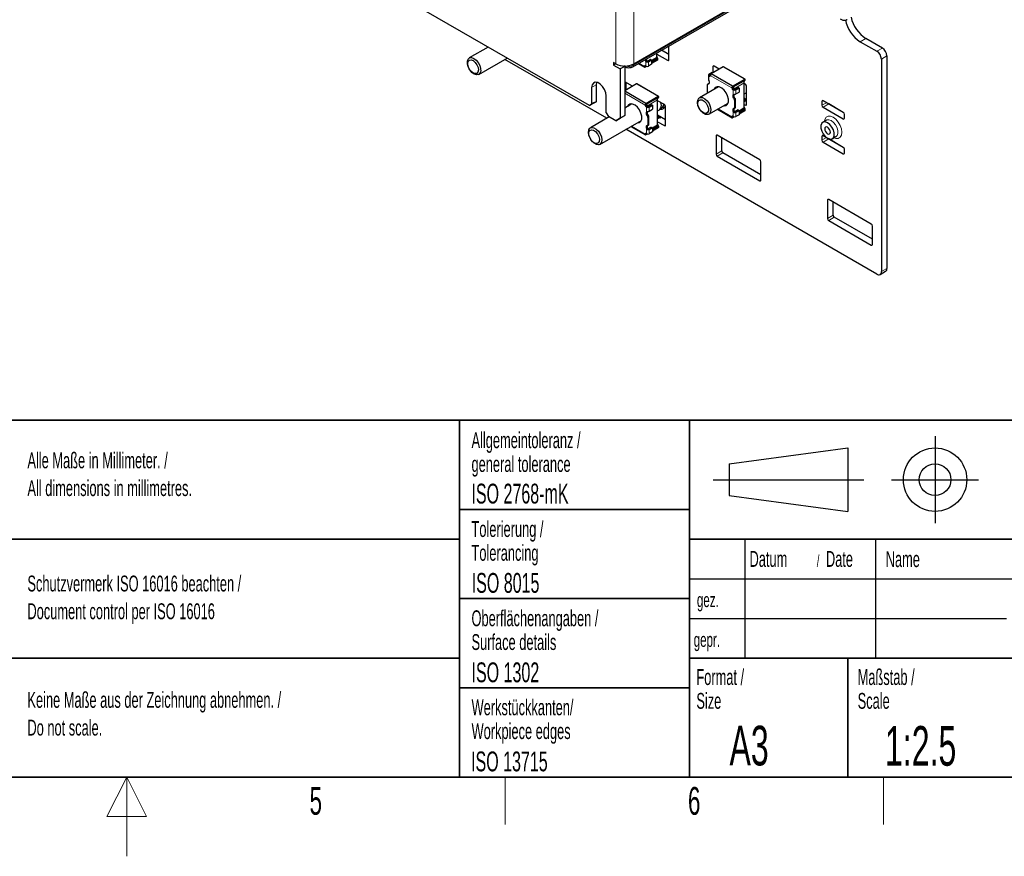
# Paper-space layout 'Blatt4' of a CAD drawing. Header units: millimetres. Extents: x 5 to 418, y 2 to 292.
# Tile 58 of 75: x 203 to 328, y 2 to 108. Entities that reach past the tile are written whole.
import ezdxf

# ---------------------------------------------------------------- set-up
doc = ezdxf.new("R2010")
doc.units = ezdxf.units.MM
doc.layers.add('SLD-0', color=7, linetype='Continuous')
doc.styles.add('SLDTEXTSTYLE0', font='TXT', dxfattribs={"width": 0.605})

psp = doc.layouts.new('Blatt4')

# ---------------------------------------------------------------- linework, layer by layer
at = {"color": 7, "linetype": 'Continuous', "lineweight": 25}
for p, q in [((275.3799848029, 96.6872560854), (242.4288087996, 115.7095650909)), ((280.8408430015, 101.5832912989), (304.1753667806, 115.054025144)), ((280.9661283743, 101.9542561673), (304.2337315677, 115.3863575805)), ((309.5615266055, 104.7442274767), (311.6545626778, 103.5359434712)), ((312.361669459, 103.9441475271), (310.2686333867, 105.1524315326)), ((262.6016365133, 104.0640395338), (260.2231967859, 102.6909955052)), ((283.8907220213, 102.7919431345), (283.8907220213, 103.3439489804)), ((283.8907220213, 103.183858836), (285.2511954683, 102.3984742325)), ((285.3926168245, 103.1332415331), (284.4591716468, 103.6721079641)), ((285.3926168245, 102.4801415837), (285.3926168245, 104.2109743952)), ((261.4230992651, 100.6124782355), (265.0018315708, 102.6784364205)), ((277.58749603, 95.0807768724), (264.7141846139, 102.5123813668)), ((278.7033866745, 101.9542561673), (278.420543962, 102.1175377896)), ((278.420543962, 102.1175377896), (278.420543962, 101.7909214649)), ((278.7034326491, 101.9542296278), (278.420543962, 101.7909214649)), ((281.5555316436, 101.99587227), (282.3703815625, 101.5254694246)), ((282.5967166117, 102.4156021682), (282.5967166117, 102.5969355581)), ((282.6985399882, 102.3087389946), (283.1015908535, 102.5414153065)), ((283.2288700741, 102.40848237), (282.8258192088, 102.1758060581)), ((283.2288700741, 101.9069392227), (282.8258192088, 101.6742629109)), ((283.2288700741, 102.2880901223), (283.8161489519, 102.627119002)), ((283.8620061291, 102.4935301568), (283.2288700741, 102.1216984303)), ((283.2288700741, 102.40848237), (283.2288700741, 101.9069392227)), ((283.9571900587, 102.402447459), (283.2288700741, 101.9819972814)), ((283.8406199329, 102.6457470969), (283.8763807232, 102.5583951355)), ((283.8763807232, 102.5583951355), (283.8773264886, 102.5070891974)), ((283.8773264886, 102.5070891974), (284.020829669, 102.5899318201)), ((284.020829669, 102.5899318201), (283.8907220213, 102.90774242)), ((284.020829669, 102.5126744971), (284.020829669, 102.5899318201)), ((312.2202481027, 102.5561475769), (312.2202481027, 75.7409473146)), ((312.9273548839, 102.9643516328), (312.9273548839, 76.1491513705)), ((278.420543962, 101.7909214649), (279.2690720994, 101.3010765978)), ((279.8347575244, 101.6276398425), (279.2690720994, 101.3010765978)), ((279.2690720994, 101.3010765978), (279.2690720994, 95.0953664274)), ((279.8347575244, 101.6276398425), (279.7344627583, 101.6855387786)), ((279.8347575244, 101.6276398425), (279.8347575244, 95.4219296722)), ((279.8347575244, 101.6066325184), (279.8751900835, 101.5832912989)), ((282.3242258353, 101.6149000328), (282.3242877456, 101.6281875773)), ((282.6307357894, 101.6367017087), (282.4204464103, 101.5153042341)), ((282.4533980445, 101.6894695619), (282.4515669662, 101.7016643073)), ((282.5005500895, 101.6742629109), (282.4637805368, 101.6954895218)), ((282.4836309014, 101.6840301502), (282.4831479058, 101.6837464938)), ((290.8656233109, 100.8494189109), (290.4625724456, 100.616742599)), ((292.2727658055, 101.5866869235), (290.7360221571, 100.6995436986)), ((293.4513121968, 99.1320401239), (290.7360221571, 100.6995436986)), ((290.9306325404, 100.8118898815), (290.8656233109, 100.8494189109)), ((290.9646182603, 101.5824695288), (290.9646182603, 100.83150942)), ((291.7564836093, 101.2886435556), (291.1060396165, 101.66413688)), ((291.6717250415, 101.2397134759), (291.6717250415, 101.3375736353)), ((291.7367306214, 101.2772403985), (291.6717250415, 101.3185317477)), ((294.9880558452, 100.0191833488), (292.2727658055, 101.5866869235)), ((295.0244602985, 100.0087701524), (292.3091702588, 101.5762737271)), ((276.2797105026, 99.6199166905), (276.2285129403, 99.3001601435)), ((280.8246127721, 99.1237846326), (279.8347575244, 99.6952159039)), ((281.3408949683, 99.4218280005), (279.8347575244, 98.5523533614)), ((280.0327474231, 98.666650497), (280.0327474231, 99.5809187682)), ((284.0561850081, 97.8543244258), (281.3408949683, 99.4218280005)), ((284.0925894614, 97.8439112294), (281.3772994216, 99.4114148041)), ((290.4645036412, 99.482387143), (290.3372244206, 99.408910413)), ((290.3952070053, 100.5228556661), (290.3952070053, 100.0095353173)), ((290.4625724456, 100.4289687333), (290.4993419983, 100.4077421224)), ((290.5898516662, 100.5432658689), (290.663381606, 100.5857137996)), ((290.6266212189, 100.4812188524), (290.5898516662, 100.5024454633)), ((290.6266212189, 100.4812188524), (290.6388151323, 100.4747938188)), ((290.6398015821, 100.4888539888), (290.6388347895, 100.4750440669)), ((293.4513121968, 99.1320401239), (294.9880558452, 100.0191833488)), ((293.5140136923, 99.03599147), (294.8928719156, 99.818203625)), ((294.9072465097, 99.8095826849), (294.8714857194, 99.7635192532)), ((294.8955436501, 99.7040367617), (295.0516954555, 99.9051757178)), ((294.9081922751, 99.8223330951), (294.9072465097, 99.8095826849)), ((295.0516954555, 99.9051757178), (294.9081922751, 99.8223330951)), ((294.9215878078, 96.4239598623), (294.9215878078, 99.5594765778)), ((295.0658375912, 99.3781941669), (294.9215878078, 99.4614677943)), ((295.0516954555, 99.9051757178), (295.0516954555, 99.9824330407)), ((275.6628275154, 98.9735968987), (275.6628275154, 96.8505907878)), ((276.2285129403, 99.3001601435), (276.2285129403, 97.1771540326)), ((279.9337524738, 98.6845599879), (279.8347575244, 98.6274114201)), ((282.5194413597, 96.9671812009), (279.8347575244, 98.5170161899)), ((279.9987617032, 98.6470309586), (279.9337524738, 98.6845599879)), ((291.6720198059, 99.0656235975), (289.2570012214, 97.6714630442)), ((290.299937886, 98.3681294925), (290.299937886, 99.3264983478)), ((293.3551535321, 98.9069466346), (293.3550916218, 98.9213504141)), ((293.4824327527, 98.9804233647), (293.484263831, 98.9959199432)), ((293.4946463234, 98.6785897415), (293.531415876, 98.6573631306)), ((293.6586950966, 98.7308398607), (293.621925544, 98.7520664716)), ((293.6275823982, 98.7488008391), (293.6275823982, 98.8124631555)), ((294.13245664, 98.9635161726), (293.7294057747, 98.7308398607)), ((293.8566849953, 98.6573631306), (294.2597358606, 98.8900394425)), ((293.8566849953, 98.1558199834), (294.2597358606, 98.3884962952)), ((294.2597358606, 98.8900394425), (294.13245664, 98.9635161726)), ((294.2597358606, 98.8900394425), (294.2597358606, 98.3884962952)), ((294.9215878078, 98.1703530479), (295.1425298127, 98.2979001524)), ((295.1425298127, 98.2979001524), (295.2072589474, 98.3443710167)), ((295.2072589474, 96.8142692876), (295.2072589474, 99.1332451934)), ((275.9456702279, 97.0138193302), (275.3799848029, 96.6872560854)), ((275.6628275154, 96.8505907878), (276.2285129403, 97.1771540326)), ((276.2285129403, 97.1771540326), (275.9456702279, 97.0138193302)), ((277.5013051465, 95.7892602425), (277.5013051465, 97.9122663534)), ((282.5194413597, 96.9671812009), (284.0561850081, 97.8543244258)), ((282.5821428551, 96.871132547), (283.9610010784, 97.653344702)), ((283.9753756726, 97.644723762), (283.9396148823, 97.5986603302)), ((283.963672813, 97.5391778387), (284.1198246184, 97.7403167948)), ((283.976321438, 97.6574741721), (283.9753756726, 97.644723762)), ((284.1198246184, 97.7403167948), (283.976321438, 97.6574741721)), ((283.9897169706, 94.2591009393), (283.9897169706, 97.3946176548)), ((284.8410735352, 96.805131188), (283.9897169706, 97.2966088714)), ((284.1198246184, 97.7403167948), (284.1198246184, 97.8175741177)), ((290.4569037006, 95.5929457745), (292.8719222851, 96.9871063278)), ((293.6275823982, 97.8113470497), (293.6275823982, 98.0923304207)), ((293.6940504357, 97.3671188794), (293.6940504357, 96.4087500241)), ((293.8213296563, 96.4822267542), (293.8213296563, 97.4405956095)), ((295.2072589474, 97.4673692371), (294.9215878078, 97.6322836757)), ((295.2072589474, 97.359774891), (294.9215878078, 97.5246893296)), ((295.1612970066, 97.3102292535), (294.9215878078, 97.1718480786)), ((304.7249162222, 97.2152673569), (304.7249162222, 96.7253428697)), ((307.4119219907, 95.8274001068), (304.8663375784, 97.2969347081)), ((275.3799848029, 96.6872560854), (275.6628275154, 96.8505907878)), ((277.5013051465, 95.7892602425), (277.784147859, 95.2993622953)), ((280.7401489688, 96.9007646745), (279.8347575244, 96.378093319)), ((282.423282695, 96.7420877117), (282.4232207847, 96.7564914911)), ((282.5505619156, 96.8155644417), (282.5523929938, 96.8310610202)), ((282.5627754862, 96.5137308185), (282.5995450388, 96.4925042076)), ((282.7268242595, 96.5659809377), (282.6900547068, 96.5872075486)), ((282.6957115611, 96.5839419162), (282.6957115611, 96.6476042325)), ((282.6957115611, 95.6464881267), (282.6957115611, 95.9274714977)), ((283.2005858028, 96.7986572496), (282.7975349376, 96.5659809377)), ((282.9248141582, 96.4925042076), (283.3278650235, 96.7251805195)), ((282.9248141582, 95.9909610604), (283.3278650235, 96.2236373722)), ((283.3278650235, 96.7251805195), (283.2005858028, 96.7986572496)), ((283.3278650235, 96.7251805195), (283.3278650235, 96.2236373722)), ((283.9897169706, 96.0054941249), (284.2106589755, 96.1330412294)), ((284.2905989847, 96.1935467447), (284.6458405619, 96.5378320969)), ((284.5619234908, 96.456503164), (284.8077510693, 96.4947575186)), ((284.8077510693, 96.4947575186), (284.8803862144, 96.512379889)), ((284.9824948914, 94.2412063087), (284.9824948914, 96.5601822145)), ((291.5519155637, 96.2250826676), (293.401247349, 95.1574861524)), ((293.6275823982, 96.047618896), (293.6275823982, 96.3180044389)), ((293.656763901, 96.326337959), (293.7840431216, 96.399814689)), ((293.7294057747, 95.9407557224), (294.13245664, 96.1734320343)), ((294.2597358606, 96.0404990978), (293.8566849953, 95.8078227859)), ((294.2597358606, 95.9201068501), (294.8470147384, 96.2591357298)), ((294.8928719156, 96.1255468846), (294.2597358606, 95.7537151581)), ((294.2597358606, 96.0404990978), (294.2597358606, 95.5389559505)), ((294.9880558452, 96.0344641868), (294.2597358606, 95.6140140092)), ((294.8714857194, 96.2777638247), (294.9072465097, 96.1904118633)), ((294.9072465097, 96.1904118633), (294.9081922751, 96.1391059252)), ((294.9081922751, 96.1391059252), (295.0516954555, 96.2219485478)), ((294.9215878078, 96.8158755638), (295.0658375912, 96.7326019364)), ((295.0516954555, 96.2219485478), (294.9215878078, 96.5397591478)), ((295.0516954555, 96.1446912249), (295.0516954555, 96.2219485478)), ((304.8663375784, 96.4803938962), (307.4119219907, 95.0108592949)), ((305.5734443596, 96.8885979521), (305.5677443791, 96.8920211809)), ((307.4176219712, 95.823976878), (305.5734443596, 96.8885979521)), ((277.8751429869, 95.2468319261), (275.4967032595, 93.8737878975)), ((276.6966057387, 91.7952706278), (281.940051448, 94.8222474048)), ((278.7033866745, 94.7686970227), (277.784147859, 95.2993622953)), ((278.7033866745, 94.7686970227), (279.2690720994, 95.0953664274)), ((279.2690720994, 95.0952602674), (278.7033866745, 94.7686970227)), ((279.2690720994, 95.0953664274), (279.8347575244, 95.4219296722)), ((279.8347575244, 95.4219296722), (279.2690720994, 95.0952602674)), ((282.7621795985, 95.2022599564), (282.7621795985, 94.2438911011)), ((282.8894588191, 94.3173678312), (282.8894588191, 95.2757366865)), ((284.9824948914, 94.8943062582), (283.9897169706, 95.4674247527)), ((284.3419170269, 95.1565096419), (283.9897169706, 95.3598304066)), ((284.2294261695, 95.1453703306), (283.9897169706, 95.0069891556)), ((283.9897169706, 94.6510166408), (284.8410735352, 94.1595389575)), ((293.3550916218, 95.2469167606), (293.3551535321, 95.2602043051)), ((293.6616015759, 95.2687184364), (293.4513121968, 95.1473209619)), ((293.484263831, 95.3214862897), (293.4824327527, 95.3336810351)), ((293.531415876, 95.3062796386), (293.4946463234, 95.3275062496)), ((293.5144966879, 95.316046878), (293.5140136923, 95.3157632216)), ((294.2597358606, 95.5389559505), (293.8566849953, 95.3062796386)), ((305.2916911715, 94.8456240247), (304.8320717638, 94.5802913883)), ((307.5533433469, 95.0925266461), (307.5533433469, 95.5824511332)), ((311.6545626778, 75.4142779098), (279.9876910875, 93.6951737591)), ((280.6200447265, 94.0602237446), (282.4693765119, 92.9926272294)), ((282.6957115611, 93.882759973), (282.6957115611, 94.1531455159)), ((282.7248930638, 94.161479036), (282.8521722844, 94.234955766)), ((282.7975349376, 93.7758967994), (283.2005858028, 94.0085731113)), ((283.3278650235, 93.8756401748), (282.9248141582, 93.6429638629)), ((283.3278650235, 93.3740970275), (282.9248141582, 93.1414207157)), ((283.3278650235, 93.7552479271), (283.9151439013, 94.0942768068)), ((283.9610010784, 93.9606879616), (283.3278650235, 93.5888562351)), ((283.3278650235, 93.8756401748), (283.3278650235, 93.3740970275)), ((284.0561850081, 93.8696052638), (283.3278650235, 93.4491550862)), ((283.9396148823, 94.1129049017), (283.9753756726, 94.0255529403)), ((283.9753756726, 94.0255529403), (283.976321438, 93.9742470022)), ((283.976321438, 93.9742470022), (284.1198246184, 94.0570896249)), ((284.1198246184, 94.0570896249), (283.9897169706, 94.3749002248)), ((284.1198246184, 93.9798323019), (284.1198246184, 94.0570896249)), ((282.4232207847, 93.0820578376), (282.423282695, 93.0953453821)), ((282.7297307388, 93.1038595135), (282.5194413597, 92.9824620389)), ((282.5523929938, 93.1566273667), (282.5505619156, 93.1688221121)), ((282.5995450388, 93.1414207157), (282.5627754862, 93.1626473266)), ((282.5826258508, 93.151187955), (282.5821428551, 93.1509042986)), ((291.3747401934, 92.870017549), (291.3747401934, 90.5510416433)), ((296.8901730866, 89.8493340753), (291.5161615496, 92.9516849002)), ((292.0818469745, 90.9592456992), (292.0818469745, 92.6251216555)), ((304.7249162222, 92.8059469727), (304.7249162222, 92.3160224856)), ((307.4119219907, 91.4180797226), (304.8663375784, 92.8876143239)), ((304.8663375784, 92.071073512), (307.4119219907, 90.6015389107)), ((305.5734443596, 92.4792775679), (305.5677443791, 92.4827007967)), ((307.4176219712, 91.4146564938), (305.5734443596, 92.4792775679)), ((306.0319742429, 92.5017741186), (306.4915936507, 92.767106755)), ((297.0315944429, 87.9385091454), (292.2232683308, 90.7142967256)), ((307.5533433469, 90.6832062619), (307.5533433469, 91.173130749)), ((291.5161615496, 90.3060926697), (296.8901730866, 87.2037418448)), ((297.0315944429, 87.285409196), (297.0315944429, 89.6043851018)), ((305.4320230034, 84.7549209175), (305.4320230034, 82.4359450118)), ((310.9474558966, 81.7342374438), (305.5734443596, 84.8365882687)), ((306.1391297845, 82.8441490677), (306.1391297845, 84.510025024)), ((305.5734443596, 82.1909960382), (310.9474558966, 79.0886452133)), ((311.0888772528, 79.8234125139), (306.2805511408, 82.5992000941)), ((311.0888772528, 79.1703125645), (311.0888772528, 81.4892884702)), ((312.0545301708, 75.3746714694), (312.761636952, 75.7828755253))]:
    psp.add_line(p, q, dxfattribs=at)
at = {"color": 7, "linetype": 'Continuous', "lineweight": 18}
for p, q in [((280.9237019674, 101.7664292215), (304.2582257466, 115.2371630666)), ((278.7033866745, 101.9542561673), (278.7033866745, 113.6022886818)), ((280.9661283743, 101.9542561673), (280.9661283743, 113.6022886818)), ((309.5615266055, 104.7442274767), (310.2686333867, 105.1524315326)), ((311.6545626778, 103.5359434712), (312.361669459, 103.9441475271)), ((280.9237019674, 101.9306497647), (280.9237019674, 101.7664292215)), ((282.3242877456, 101.6281875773), (281.6214509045, 102.0339266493)), ((282.5005500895, 102.2735078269), (282.5005500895, 101.6742629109)), ((282.8258192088, 101.6742629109), (282.8258192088, 102.1758060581)), ((283.8907220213, 102.7919431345), (283.2277957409, 102.4092439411)), ((283.7233736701, 102.5735609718), (283.8620061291, 102.4935301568)), ((283.7867417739, 102.6101425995), (283.8763807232, 102.5583951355)), ((285.2511954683, 102.3984742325), (285.3926168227, 102.4801150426)), ((312.9273548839, 102.9643516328), (312.2202481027, 102.5561475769)), ((282.4533980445, 101.6894695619), (282.3242258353, 101.6149000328)), ((282.4521118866, 101.7016632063), (282.4831479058, 101.6837464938)), ((290.9646182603, 101.5824695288), (291.1060626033, 101.66412361)), ((290.3753626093, 99.4171831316), (290.5026418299, 99.4906598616)), ((290.4625724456, 99.8297238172), (290.4625724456, 100.4289687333)), ((290.4993419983, 100.4077421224), (290.6266212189, 100.4812188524)), ((290.5898516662, 100.5024454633), (290.5898516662, 100.5432658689)), ((290.6388347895, 100.4750440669), (293.3551535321, 98.9069466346)), ((293.6275823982, 98.8124631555), (294.9215878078, 99.5594765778)), ((294.9072465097, 99.8095826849), (294.8925900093, 99.8180437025)), ((276.2285129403, 99.3001601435), (275.6628275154, 98.9735968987)), ((279.8347575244, 98.236411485), (282.423282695, 96.7420877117)), ((293.3550916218, 98.9213504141), (293.484263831, 98.9959199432)), ((293.621925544, 98.7520664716), (293.4946463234, 98.6785897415)), ((293.531415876, 98.6573631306), (293.531415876, 98.0581182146)), ((293.8566849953, 98.1558199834), (293.8566849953, 98.6573631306)), ((282.6957115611, 96.6476042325), (283.9897169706, 97.3946176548)), ((283.9753756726, 97.644723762), (283.9607191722, 97.6531847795)), ((293.7459049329, 97.6183639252), (293.6186257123, 97.5448871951)), ((293.8213296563, 97.4405956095), (293.6940504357, 97.3671188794)), ((294.9215878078, 97.4486104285), (295.1612970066, 97.3102292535)), ((304.7249162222, 97.2152673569), (304.8663605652, 97.2969214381)), ((304.7249162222, 96.7253428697), (305.2906935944, 97.0519591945)), ((282.4232207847, 96.7564914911), (282.5523929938, 96.8310610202)), ((282.6900547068, 96.5872075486), (282.5627754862, 96.5137308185)), ((282.5995450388, 96.4925042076), (282.5995450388, 95.8932592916)), ((282.9248141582, 95.9909610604), (282.9248141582, 96.4925042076)), ((293.3551535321, 95.2602043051), (291.6178348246, 96.2631370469)), ((293.531415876, 95.9055245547), (293.531415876, 95.3062796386)), ((293.8213296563, 96.4822267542), (293.6940504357, 96.4087500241)), ((293.8566849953, 95.3062796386), (293.8566849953, 95.8078227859)), ((294.9215878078, 96.4239598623), (294.2586615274, 96.0412606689)), ((294.7542394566, 96.2055776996), (294.8928719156, 96.1255468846)), ((294.8176075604, 96.2421593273), (294.9072465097, 96.1904118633)), ((295.0658375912, 96.7326019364), (295.2072589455, 96.8142427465)), ((304.8663375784, 96.4803938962), (305.5734443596, 96.8885979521)), ((282.8140340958, 95.4535050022), (282.6867548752, 95.3800282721)), ((282.8894588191, 95.2757366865), (282.7621795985, 95.2022599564)), ((283.9897169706, 95.2837515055), (284.2294261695, 95.1453703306)), ((293.484263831, 95.3214862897), (293.3550916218, 95.2469167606)), ((293.4829776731, 95.3336799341), (293.5140136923, 95.3157632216)), ((307.4119219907, 95.0108592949), (307.553343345, 95.092500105)), ((282.423282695, 93.0953453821), (280.6859639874, 94.0982781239)), ((282.5995450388, 93.7406656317), (282.5995450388, 93.1414207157)), ((282.8894588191, 94.3173678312), (282.7621795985, 94.2438911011)), ((282.9248141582, 93.1414207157), (282.9248141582, 93.6429638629)), ((283.9897169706, 94.2591009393), (283.3267906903, 93.8764017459)), ((283.8223686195, 94.0407187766), (283.9610010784, 93.9606879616)), ((283.8857367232, 94.0773004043), (283.9753756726, 94.0255529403)), ((284.8410735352, 94.1595389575), (284.9824948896, 94.2411797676)), ((282.5523929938, 93.1566273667), (282.4232207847, 93.0820578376)), ((282.551106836, 93.1688210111), (282.5821428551, 93.1509042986)), ((291.3747401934, 92.870017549), (291.5161845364, 92.9516716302)), ((304.7249162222, 92.8059469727), (304.8663605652, 92.8876010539)), ((304.7249162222, 92.3160224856), (305.2906935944, 92.6426388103)), ((304.8663375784, 92.071073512), (305.5734443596, 92.4792775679)), ((291.3747401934, 90.5510416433), (292.0818469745, 90.9592456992)), ((291.5161615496, 90.3060926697), (292.2232683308, 90.7142967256)), ((307.4119219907, 90.6015389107), (307.553343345, 90.6831797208)), ((296.8901730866, 87.2037418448), (297.031594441, 87.2853826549)), ((305.4320230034, 84.7549209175), (305.5734673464, 84.8365749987)), ((305.4320230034, 82.4359450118), (306.1391297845, 82.8441490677)), ((305.5734443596, 82.1909960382), (306.2805511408, 82.5992000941)), ((310.9474558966, 79.0886452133), (311.088877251, 79.1702860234)), ((312.2202481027, 75.7409473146), (312.9273548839, 76.1491513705))]:
    psp.add_line(p, q, dxfattribs=at)
at = {"color": 7, "linetype": 'Continuous', "lineweight": 25, "flags": 128}
for points in [[(260.5118262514, 102.7429752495), (260.8005760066, 102.6442696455), (261.0920482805, 102.4258499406), (261.351087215, 102.1140607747), (261.5464488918, 101.7465085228), (261.6545698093, 101.3675254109), (261.6624089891, 101.0228223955), (261.5690209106, 100.7539757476), (261.3856695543, 100.5934123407), (261.1344697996, 100.5604984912), (260.8457200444, 100.6592040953), (260.5542477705, 100.8776238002), (260.295208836, 101.1894129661), (260.0998471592, 101.556965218), (259.9917262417, 101.9359483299), (259.9838870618, 102.2806513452), (260.0772751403, 102.5494979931), (260.2606264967, 102.7100614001), (260.5118262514, 102.7429752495)], [(260.4527915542, 102.4489837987), (260.7119419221, 102.3536252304), (260.9693424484, 102.140626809), (261.1858062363, 101.8424156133), (261.3283786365, 101.5043915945), (261.3753542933, 101.1780158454), (261.3195815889, 100.9129761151), (261.1695514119, 100.7496222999), (260.9481044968, 100.7128235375), (260.6889541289, 100.8081821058), (260.4315536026, 101.0211805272), (260.2150898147, 101.3193917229), (260.0725174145, 101.6574157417), (260.0255417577, 101.9837914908), (260.0813144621, 102.2488312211), (260.2313446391, 102.4121850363), (260.4527915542, 102.4489837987)], [(282.4637805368, 101.6954895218), (282.4379397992, 101.707629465), (282.4129869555, 101.7137970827), (282.3897793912, 101.713780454), (282.369114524, 101.7075801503), (282.3517024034, 101.6954092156), (282.3381413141, 101.677685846), (282.3288972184, 101.6550190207), (282.3242877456, 101.6281875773)], [(282.4831479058, 101.6837464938), (282.4784170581, 101.6813760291), (282.4737851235, 101.6798703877), (282.4693549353, 101.6792629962), (282.4652248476, 101.6795673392), (282.4614865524, 101.6807766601), (282.458223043, 101.6828641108), (282.4555067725, 101.6857833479), (282.4533980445, 101.6894695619)], [(277.5013051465, 97.9122663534), (277.4458682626, 98.3073248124), (277.2862441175, 98.7187394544), (277.0416857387, 99.0968876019), (276.7416904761, 99.3961590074), (276.4224421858, 99.5804571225), (276.1224469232, 99.6275528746), (275.8778885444, 99.531765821), (275.7182643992, 99.3046492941), (275.6628275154, 98.9735968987)], [(290.3753626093, 99.4171831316), (290.4264885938, 99.4227964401), (290.4691578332, 99.4460354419), (290.5010398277, 99.4856308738), (290.5203932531, 99.5394201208), (290.526161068, 99.6044653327), (290.5180282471, 99.6772138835), (290.496438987, 99.7536924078), (290.4625724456, 99.8297238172)], [(290.4993419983, 100.4077421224), (290.5251827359, 100.3956021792), (290.5501355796, 100.3894345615), (290.5733431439, 100.3894511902), (290.5940080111, 100.3956514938), (290.6114201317, 100.4078224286), (290.624981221, 100.4255457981), (290.6342253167, 100.4482126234), (290.6388347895, 100.4750440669)], [(292.3219685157, 96.6696247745), (292.3719290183, 96.6641273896), (292.6291558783, 96.7096968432), (292.8178782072, 96.8807456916), (292.9176450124, 97.1587381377), (292.9176450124, 97.5135493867), (292.8178782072, 97.9067301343), (292.6291558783, 98.2956731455), (292.3719290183, 98.6382304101), (292.0740721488, 98.8972805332), (291.7678626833, 99.0447514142), (291.4864831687, 99.0646622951), (291.2604254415, 98.9548555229), (291.1220660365, 98.7481420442)], [(291.4037620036, 99.0422211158), (291.3877046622, 99.0283322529), (291.2493452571, 98.8216187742)], [(284.2106589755, 96.1330412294), (284.2713363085, 96.176000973), (284.4136256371, 96.3918604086), (284.4590712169, 96.7018523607), (284.4055146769, 97.0565739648)], [(289.3928549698, 97.7204214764), (289.6638014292, 97.6978336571), (289.9580447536, 97.5467152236), (290.2400948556, 97.2852932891), (290.4759323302, 96.9450991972), (290.6371116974, 96.567165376), (290.7041923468, 96.1970762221), (290.669083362, 95.8794699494), (290.5360194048, 95.6526545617), (290.3210499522, 95.5439873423), (290.0501034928, 95.5665751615), (289.7558601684, 95.717693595), (289.4738100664, 95.9791155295), (289.2379725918, 96.3193096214), (289.0767932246, 96.6972434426), (289.0097125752, 97.0673325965), (289.04482156, 97.3849388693), (289.1778855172, 97.6117542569), (289.3928549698, 97.7204214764)], [(289.3650629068, 97.4270478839), (289.6094173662, 97.3994608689), (289.8727768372, 97.2442823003), (290.1150472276, 96.9851367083), (290.2993450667, 96.6614766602), (290.3976126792, 96.3225764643), (290.3948897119, 96.0200306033), (290.2915907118, 95.799898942), (290.1034420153, 95.6956945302), (289.8590875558, 95.7232815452), (289.5957280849, 95.8784601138), (289.3534576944, 96.1376057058), (289.1691598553, 96.4612657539), (289.0708922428, 96.8001659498), (289.0736152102, 97.1027118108), (289.1769142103, 97.3228434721), (289.3650629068, 97.4270478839)], [(293.531415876, 98.0581182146), (293.4975493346, 98.0211882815), (293.4759600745, 97.9696361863), (293.4678272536, 97.9062775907), (293.4735950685, 97.8345730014), (293.4929484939, 97.7584387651), (293.5248304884, 97.6820331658), (293.5674997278, 97.6095293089), (293.6186257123, 97.5448871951)], [(295.2072589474, 97.3289291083), (295.1923356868, 97.3246173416), (295.1612970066, 97.3102292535)], [(281.3900976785, 94.5047658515), (281.4400581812, 94.4992684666), (281.6972850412, 94.5448379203), (281.8860073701, 94.7158867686), (281.9857741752, 94.9938792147), (281.9857741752, 95.3486904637), (281.8860073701, 95.7418712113), (281.6972850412, 96.1308142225), (281.4400581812, 96.4733714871), (281.1422013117, 96.7324216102), (280.8359918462, 96.8798924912), (280.5546123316, 96.8998033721), (280.3285546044, 96.7899965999), (280.1901951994, 96.5832831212)], [(280.4718911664, 96.8773621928), (280.455833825, 96.8634733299), (280.31747442, 96.6567598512)], [(282.5995450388, 95.8932592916), (282.5656784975, 95.8563293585), (282.5440892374, 95.8047772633), (282.5359564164, 95.7414186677), (282.5417242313, 95.6697140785), (282.5610776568, 95.5935798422), (282.5929596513, 95.5171742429), (282.6356288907, 95.4446703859), (282.6867548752, 95.3800282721)], [(284.6458405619, 96.5378320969), (284.7612883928, 96.7303421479), (284.7866928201, 96.8365245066)], [(292.4492477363, 96.7431015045), (292.499208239, 96.7376041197), (292.7175055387, 96.7665039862)], [(293.6186257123, 96.3180652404), (293.5674997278, 96.3124519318), (293.5248304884, 96.28921293), (293.4929484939, 96.2496174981), (293.4735950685, 96.1958282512), (293.4678272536, 96.1307830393), (293.4759600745, 96.0580344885), (293.4975493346, 95.9815559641), (293.531415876, 95.9055245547)], [(281.5173768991, 94.5782425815), (281.5673374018, 94.5727451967), (281.7856347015, 94.6016450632)], [(293.4946463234, 95.3275062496), (293.4688055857, 95.3396461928), (293.443852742, 95.3458138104), (293.4206451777, 95.3457971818), (293.3999803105, 95.3395968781), (293.3825681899, 95.3274259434), (293.3690071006, 95.3097025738), (293.3597630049, 95.2870357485), (293.3551535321, 95.2602043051)], [(293.5140136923, 95.3157632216), (293.5092828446, 95.3133927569), (293.50465091, 95.3118871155), (293.5002207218, 95.3112797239), (293.4960906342, 95.311584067), (293.4923523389, 95.3127933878), (293.4890888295, 95.3148808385), (293.486372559, 95.3178000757), (293.484263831, 95.3214862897)], [(305.4320230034, 92.5611837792), (305.7222367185, 92.4527390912), (305.9774463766, 92.4755586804), (306.1668699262, 92.6268901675), (306.2676600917, 92.8884807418), (306.2676600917, 93.2287787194), (306.1668699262, 93.6067391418), (305.9774463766, 93.9767744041), (305.7222367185, 94.2942527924), (305.4320230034, 94.5208817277), (305.1418092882, 94.6293264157), (304.8865996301, 94.6065068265), (304.6971760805, 94.4551753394), (304.596385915, 94.1935847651), (304.596385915, 93.8532867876), (304.6971760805, 93.4753263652), (304.8865996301, 93.1052911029), (305.1418092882, 92.7878127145), (305.4320230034, 92.5611837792)], [(276.7572830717, 91.8382303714), (276.5353121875, 91.7425392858), (276.2604327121, 91.7785583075), (275.9657991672, 91.9419430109), (275.6869487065, 92.2129867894), (275.457514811, 92.5589977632), (275.3051705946, 92.9382419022), (275.2482910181, 93.3049767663), (275.293736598, 93.6149687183), (275.4360259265, 93.830828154), (275.6579968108, 93.9265192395), (275.9328762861, 93.8905002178), (276.2275098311, 93.7271155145), (276.5063602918, 93.456071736), (276.7357941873, 93.1100607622), (276.8881384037, 92.7308166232), (276.9450179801, 92.3640817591), (276.8995724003, 92.054089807), (276.7572830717, 91.8382303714)], [(276.4994845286, 91.9711402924), (276.2973709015, 91.8928178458), (276.0460200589, 91.9470787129), (275.783697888, 92.1256621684), (275.5503405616, 92.4013805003), (275.381474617, 92.7322580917), (275.3028083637, 93.0679218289), (275.3263180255, 93.3572699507), (275.4484244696, 93.5562518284), (275.6505380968, 93.634574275), (275.9018889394, 93.580313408), (276.1642111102, 93.4017299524), (276.3975684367, 93.1260116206), (276.5664343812, 92.7951340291), (276.6451006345, 92.4594702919), (276.6215909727, 92.1701221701), (276.4994845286, 91.9711402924)], [(282.6867548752, 94.1532063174), (282.6356288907, 94.1475930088), (282.5929596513, 94.1243540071), (282.5610776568, 94.0847585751), (282.5417242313, 94.0309693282), (282.5359564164, 93.9659241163), (282.5440892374, 93.8931755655), (282.5656784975, 93.8166970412), (282.5995450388, 93.7406656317)], [(305.4320230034, 93.1327623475), (305.5673220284, 93.0857336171), (305.6820230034, 93.1080200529), (305.7586637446, 93.196228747), (305.7855763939, 93.3369307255), (305.7586637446, 93.5087053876), (305.6820230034, 93.6854015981), (305.5673220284, 93.8401189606), (305.4320230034, 93.9493031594), (305.2967239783, 93.9963318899), (305.1820230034, 93.9740454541), (305.1053822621, 93.8858367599), (305.0784696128, 93.7451347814), (305.1053822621, 93.5733601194), (305.1820230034, 93.3966639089), (305.2967239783, 93.2419465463), (305.4320230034, 93.1327623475)], [(282.5627754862, 93.1626473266), (282.5369347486, 93.1747872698), (282.5119819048, 93.1809548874), (282.4887743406, 93.1809382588), (282.4681094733, 93.1747379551), (282.4506973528, 93.1625670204), (282.4371362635, 93.1448436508), (282.4278921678, 93.1221768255), (282.423282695, 93.0953453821)], [(282.5821428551, 93.1509042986), (282.5774120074, 93.1485338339), (282.5727800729, 93.1470281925), (282.5683498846, 93.146420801), (282.564219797, 93.146725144), (282.5604815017, 93.1479344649), (282.5572179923, 93.1500219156), (282.5545017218, 93.1529411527), (282.5523929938, 93.1566273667)]]:
    psp.add_lwpolyline(points, dxfattribs=at)
at = {"color": 7, "linetype": 'Continuous', "lineweight": 18, "flags": 128}
for points in [[(279.824649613, 101.6334750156), (279.813861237, 101.6538676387), (279.8029497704, 101.6839048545)], [(279.8751628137, 101.5833070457), (279.8399987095, 101.612488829), (279.8347575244, 101.6188656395)], [(306.2485057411, 92.6267750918), (306.4778172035, 92.5500232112), (306.7833515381, 92.5534126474), (307.0258249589, 92.6934350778), (307.1815024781, 92.9563841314), (307.2351452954, 93.3165205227), (307.1815024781, 93.7385915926), (307.0258249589, 94.1812820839), (306.7833515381, 94.601258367), (306.4778172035, 94.9574102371), (306.1391297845, 95.2148750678), (305.8004423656, 95.3484504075), (305.494908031, 95.3450609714), (305.2524346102, 95.205038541), (305.096757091, 94.9420894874), (305.0486032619, 94.7052923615)], [(306.488864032, 92.7655452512), (306.626489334, 92.8922228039), (306.7272794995, 93.1538133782), (306.7272794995, 93.4941113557), (306.626489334, 93.8720717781), (306.4370657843, 94.2421070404), (306.1818561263, 94.5595854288), (305.8916424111, 94.7862143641), (305.6014286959, 94.8946590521), (305.3462190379, 94.8718394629), (305.2876534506, 94.8432615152)]]:
    psp.add_lwpolyline(points, dxfattribs=at)
at = {"color": 7, "linetype": 'Continuous', "lineweight": 25}
for centre, radius, start, end in [((311.8809061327, 108.3525737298), 4.289485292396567, 191.5040114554, 237.2678257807), ((312.5921986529, 108.7630902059), 4.293694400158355, 192.6979940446, 237.2375249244), ((310.9920752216, 102.5002588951), 1.229443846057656, 2.6054784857, 57.39452166), ((311.6991820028, 102.908462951), 1.229443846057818, 2.6054784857, 57.39452166), ((279.8347575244, 104.1377939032), 2.459235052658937, 242.6096722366, 297.3903277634), ((282.9288646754, 102.5157646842), 0.4920790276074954, 181.2905990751, 209.4927160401), ((283.056143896, 102.5892414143), 0.4920790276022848, 181.2905990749, 209.4927160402), ((283.5375646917, 102.8314474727), 0.523633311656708, 213.6338887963, 233.8767340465), ((283.7549507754, 102.732899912), 0.1222080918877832, 300.0509723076, 314.5081341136), ((283.6896368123, 102.7791728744), 0.2014902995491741, 318.5325430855, 3.6337865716), ((283.8314620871, 102.5434766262), 0.0585456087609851, 301.4472687, 321.5725795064), ((283.6614849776, 102.6466575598), 0.3835101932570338, 320.4481654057, 339.5518344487), ((285.306401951, 102.4661561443), 0.0873418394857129, 230.7967147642, 9.2140369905), ((282.4158418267, 101.6071334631), 0.0919446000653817, 175.1544456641, 272.8705721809), ((282.6631846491, 101.9881464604), 0.3535150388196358, 242.6096722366, 297.3903277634), ((290.996200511, 100.4534054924), 0.3581574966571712, 136.5884037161, 174.3198733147), ((291.0508331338, 101.5964549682), 0.0873418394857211, 50.7967147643, 189.2140369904), ((292.2694618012, 101.5062947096), 0.0804600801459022, 60.4279599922, 87.6465504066), ((281.3375909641, 99.3414357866), 0.0804600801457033, 60.4279599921, 87.6465504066), ((290.3756267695, 99.3402547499), 0.0769288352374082, 90.1967441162, 190.3010264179), ((290.4982056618, 100.5228556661), 0.1004215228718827, 110.7834207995, 249.2165792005), ((290.4970213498, 99.4245238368), 0.0663744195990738, 85.1424677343, 119.3348808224), ((290.5975980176, 100.5228556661), 0.021830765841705, 110.7834207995, 249.2165792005), ((294.3119931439, 99.5012707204), 0.6179047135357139, 25.1136920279, 28.5500394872), ((294.4290529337, 99.5467086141), 0.4927003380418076, 1.484943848, 26.1067936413), ((294.9074306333, 99.7946747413), 0.0276688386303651, 88.422616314, 121.7475395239), ((294.9851720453, 99.9407128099), 0.0785235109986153, 32.0939265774, 87.8953216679), ((290.5367329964, 98.3731289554), 0.2368478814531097, 181.2095079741, 202.1990264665), ((293.7114905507, 98.8859019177), 0.3581574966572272, 136.5884037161, 174.3198733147), ((293.6612694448, 98.9371555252), 0.307602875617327, 185.6359561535, 237.2017465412), ((293.7885486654, 99.0106322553), 0.3076028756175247, 185.6359561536, 237.2017465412), ((293.551648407, 98.9769715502), 0.0699980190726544, 122.5240785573, 164.2941350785), ((293.6940504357, 98.9712466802), 0.3535150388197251, 242.6096722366, 297.3903277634), ((293.1005790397, 98.7922342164), 0.5273914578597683, 2.1982100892, 30.4370663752), ((293.6940504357, 98.7990754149), 0.076851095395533, 242.6096722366, 297.3903277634), ((294.9002157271, 99.1192730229), 0.307360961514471, 2.6054784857, 57.39452166), ((282.7796197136, 96.7210429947), 0.3581574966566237, 136.5884037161, 174.3198733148), ((283.3801223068, 97.3364117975), 0.6179047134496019, 25.1136920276, 28.5500394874), ((283.4971820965, 97.3818496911), 0.4927003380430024, 1.4849438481, 26.1067936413), ((283.9755597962, 97.6298158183), 0.0276688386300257, 88.4226163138, 121.7475395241), ((284.0533012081, 97.7758538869), 0.0785235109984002, 32.0939265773, 87.8953216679), ((294.0286670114, 97.942823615), 0.4303817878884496, 158.737294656, 228.9283052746), ((293.4144383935, 97.353368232), 0.2799499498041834, 2.8154004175, 43.1663281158), ((293.5417176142, 97.426844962), 0.2799499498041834, 2.8154004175, 43.1663281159), ((304.8111310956, 97.2292527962), 0.0873418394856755, 50.7967147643, 189.2140369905), ((282.7293986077, 96.7722966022), 0.307602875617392, 185.6359561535, 237.2017465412), ((282.8566778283, 96.8457733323), 0.3076028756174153, 185.6359561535, 237.2017465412), ((282.6197775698, 96.8121126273), 0.0699980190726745, 122.5240785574, 164.2941350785), ((282.7621795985, 96.8063877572), 0.3535150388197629, 242.6096722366, 297.3903277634), ((282.1687082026, 96.6273752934), 0.5273914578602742, 2.1982100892, 30.4370663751), ((283.0967961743, 95.777964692), 0.4303817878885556, 158.737294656, 228.9283052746), ((282.7621795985, 96.6342164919), 0.0768510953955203, 242.6096722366, 297.3903277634), ((284.4338215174, 96.7373288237), 0.5063480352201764, 259.1554645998, 356.1233061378), ((284.6754516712, 96.546210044), 0.3073609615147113, 2.6054784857, 57.3945216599), ((293.9833793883, 96.1903861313), 0.3874318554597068, 160.7489968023, 213.0660326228), ((293.6183615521, 96.3949936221), 0.0769288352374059, 270.1967441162, 10.3010264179), ((293.732206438, 96.4729086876), 0.0896090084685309, 305.3434417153, 5.9687386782), ((294.5684304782, 96.4634642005), 0.5236333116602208, 213.6338887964, 233.8767340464), ((294.7858165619, 96.3649166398), 0.1222080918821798, 300.0509723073, 314.508134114), ((294.7205025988, 96.4111896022), 0.2014902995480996, 318.5325430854, 3.6337865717), ((294.8623278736, 96.1754933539), 0.0585456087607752, 301.4472686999, 321.5725795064), ((294.6923507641, 96.2786742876), 0.3835101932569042, 320.4481654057, 339.5518344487), ((295.1210440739, 96.8002838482), 0.0873418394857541, 230.7967147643, 9.2140369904), ((305.0319594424, 96.7393150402), 0.3073609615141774, 182.6054784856, 237.39452166), ((307.2463001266, 95.5684789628), 0.3073609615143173, 2.6054784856, 57.39452166), ((282.4825675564, 95.188509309), 0.2799499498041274, 2.8154004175, 43.1663281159), ((282.609846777, 95.261986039), 0.2799499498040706, 2.8154004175, 43.1663281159), ((284.2912317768, 95.0711111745), 0.0966144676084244, 27.748749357, 129.7704808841), ((293.4467076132, 95.2391501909), 0.0919446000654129, 175.1544456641, 272.8705721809), ((293.6940504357, 95.6201631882), 0.3535150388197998, 242.6096722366, 297.3903277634), ((307.4671284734, 95.0785412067), 0.0873418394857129, 230.7967147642, 9.2140369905), ((283.0515085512, 94.0255272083), 0.3874318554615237, 160.7489968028, 213.0660326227), ((282.686490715, 94.2301346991), 0.0769288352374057, 270.1967441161, 10.3010264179), ((282.8003356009, 94.3080497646), 0.089609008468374, 305.3434417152, 5.9687386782), ((283.6365596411, 94.2986052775), 0.5236333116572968, 213.6338887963, 233.8767340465), ((283.8539457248, 94.2000577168), 0.122208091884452, 300.0509723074, 314.5081341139), ((283.7886317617, 94.2463306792), 0.2014902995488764, 318.5325430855, 3.6337865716), ((283.9304570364, 94.010634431), 0.0585456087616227, 301.4472687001, 321.5725795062), ((283.760479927, 94.1138153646), 0.3835101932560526, 320.4481654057, 339.5518344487), ((284.896280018, 94.2272208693), 0.08734183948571, 230.7967147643, 9.2140369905), ((282.5148367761, 93.0742912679), 0.0919446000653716, 175.1544456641, 272.8705721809), ((282.7621795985, 93.4553042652), 0.3535150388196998, 242.6096722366, 297.3903277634), ((291.4609550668, 92.8840029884), 0.0873418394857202, 50.7967147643, 189.2140369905), ((304.8111310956, 92.8199324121), 0.087341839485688, 50.7967147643, 189.2140369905), ((305.0319594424, 92.329994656), 0.30736096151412, 182.6054784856, 237.39452166), ((292.3888901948, 90.9732178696), 0.3073609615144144, 182.6054784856, 237.39452166), ((307.2463001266, 91.1591585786), 0.3073609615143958, 2.6054784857, 57.39452166), ((291.6817834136, 90.5650138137), 0.3073609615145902, 182.6054784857, 237.39452166), ((296.7245512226, 89.5904129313), 0.307360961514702, 2.6054784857, 57.3945216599), ((307.4671284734, 90.6692208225), 0.0873418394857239, 230.7967147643, 9.2140369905), ((296.9453795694, 87.2714237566), 0.0873418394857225, 230.7967147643, 9.2140369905), ((305.5182378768, 84.7689063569), 0.08734183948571, 50.7967147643, 189.2140369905), ((305.7390662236, 82.4499171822), 0.3073609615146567, 182.6054784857, 237.3945216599), ((306.4461730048, 82.8581212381), 0.307360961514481, 182.6054784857, 237.39452166), ((310.7818340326, 81.4753162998), 0.3073609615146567, 2.6054784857, 57.3945216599), ((311.0026623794, 79.1563271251), 0.087341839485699, 230.7967147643, 9.2140369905), ((312.5468064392, 76.1007001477), 0.3836204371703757, 304.0563508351, 7.2558295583), ((311.8753886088, 75.6850055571), 0.3493673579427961, 230.7967147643, 9.2140369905)]:
    psp.add_arc(centre, radius, start, end, dxfattribs=at)
at = {"color": 7, "linetype": 'Continuous', "lineweight": 18}
for centre, radius, start, end in [((280.3544321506, 102.8684228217), 1.240345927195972, 252.2211711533, 297.3200523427), ((280.7334567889, 101.7421967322), 0.1917822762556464, 304.0251327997, 7.2589637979)]:
    psp.add_arc(centre, radius, start, end, dxfattribs=at)
at = {"color": 7, "linetype": 'Continuous', "lineweight": 25}
for points, knots in [([(307.0290874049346, 107.6134848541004), (307.0884404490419, 107.5823676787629), (307.26090158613, 107.4919510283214), (307.5317953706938, 107.4421759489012), (307.7798385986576, 107.4655904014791), (307.8795991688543, 107.5430007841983), (307.9062034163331, 107.5636446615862)], [0, 0, 0, 0, 0.1956026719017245, 0.5683593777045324, 0.8848896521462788, 1, 1, 1, 1]), ([(282.8258192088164, 102.175806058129), (282.8060769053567, 102.1666084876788), (282.7665780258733, 102.1482066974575), (282.6919622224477, 102.1413708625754), (282.6189840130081, 102.1567036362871), (282.5566749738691, 102.1953821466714), (282.5202501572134, 102.2384064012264), (282.5045858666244, 102.26631691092), (282.5005500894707, 102.2735078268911)], [0, 0, 0, 0, 0.1935722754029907, 0.387284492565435, 0.5764332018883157, 0.7553252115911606, 0.9369615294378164, 1, 1, 1, 1]), ([(282.6985399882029, 102.30873899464), (282.6949229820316, 102.3072213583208), (282.6876982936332, 102.3041899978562), (282.6745458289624, 102.3052758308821), (282.6594533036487, 102.311030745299), (282.6419415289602, 102.3243656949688), (282.63291601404, 102.3388316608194), (282.6278293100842, 102.3469845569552)], [0, 0, 0, 0, 0.1500588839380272, 0.29973094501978, 0.4581938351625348, 0.6946426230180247, 1, 1, 1, 1]), ([(279.875190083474, 101.5832912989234), (279.9302910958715, 101.5563345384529), (280.0705000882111, 101.4877408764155), (280.3388693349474, 101.4496527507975), (280.6216482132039, 101.4789434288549), (280.7760221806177, 101.5524332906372), (280.8408430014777, 101.5832912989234)], [0, 0, 0, 0, 0.1878045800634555, 0.4778839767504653, 0.7807662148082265, 1, 1, 1, 1]), ([(290.3956863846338, 100.0095230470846), (290.3955393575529, 100.0076138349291), (290.3946929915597, 99.99662339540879), (290.398736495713, 99.97515770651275), (290.4071720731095, 99.94531420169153), (290.4194925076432, 99.91485120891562), (290.4344292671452, 99.8834034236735), (290.4491880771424, 99.85495202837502), (290.4587043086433, 99.83701487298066), (290.4625724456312, 99.82972381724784)], [0, 0, 0, 0, 0.0374588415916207, 0.215632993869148, 0.3790936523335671, 0.5471954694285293, 0.7135533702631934, 0.8835657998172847, 0.9999999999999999, 0.9999999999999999, 0.9999999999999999, 0.9999999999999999]), ([(293.5314158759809, 98.05811821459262), (293.5464885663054, 98.06664097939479), (293.57673845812, 98.08374560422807), (293.6470326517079, 98.09729467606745), (293.721816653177, 98.10996126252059), (293.7956999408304, 98.12659023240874), (293.8353659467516, 98.14560189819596), (293.8566849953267, 98.1558199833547)], [0, 0, 0, 0, 0.2136915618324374, 0.4288648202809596, 0.6133709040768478, 0.7922007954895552, 1, 1, 1, 1]), ([(282.5995450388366, 95.89325929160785), (282.6146177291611, 95.90178205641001), (282.6448676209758, 95.91888668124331), (282.7151618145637, 95.93243575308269), (282.7899458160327, 95.94510233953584), (282.8638291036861, 95.96173130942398), (282.9034951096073, 95.98074297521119), (282.9248141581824, 95.99096106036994)], [0, 0, 0, 0, 0.2136915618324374, 0.4288648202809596, 0.6133709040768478, 0.7922007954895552, 1, 1, 1, 1]), ([(293.8566849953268, 95.807822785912), (293.836942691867, 95.79862521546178), (293.7974438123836, 95.78022342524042), (293.7228280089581, 95.7733875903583), (293.6498497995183, 95.78872036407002), (293.5875407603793, 95.8273988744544), (293.5511159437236, 95.87042312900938), (293.5354516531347, 95.89833363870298), (293.5314158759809, 95.9055245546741)], [0, 0, 0, 0, 0.1935722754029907, 0.387284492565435, 0.5764332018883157, 0.7553252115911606, 0.9369615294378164, 1, 1, 1, 1]), ([(293.7294057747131, 95.94075572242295), (293.7257887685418, 95.9392380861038), (293.7185640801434, 95.93620672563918), (293.7054116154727, 95.93729255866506), (293.6903190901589, 95.94304747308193), (293.6728073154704, 95.95638242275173), (293.6637818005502, 95.97084838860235), (293.6586950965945, 95.97900128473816)], [0, 0, 0, 0, 0.1500588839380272, 0.29973094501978, 0.4581938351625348, 0.6946426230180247, 1, 1, 1, 1]), ([(282.9248141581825, 93.64296386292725), (282.9050718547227, 93.63376629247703), (282.8655729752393, 93.61536450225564), (282.7909571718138, 93.60852866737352), (282.7179789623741, 93.62386144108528), (282.6556699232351, 93.66253995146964), (282.6192451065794, 93.70556420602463), (282.6035808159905, 93.73347471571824), (282.5995450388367, 93.74066563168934)], [0, 0, 0, 0, 0.1935722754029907, 0.387284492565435, 0.5764332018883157, 0.7553252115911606, 0.9369615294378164, 1, 1, 1, 1]), ([(282.7975349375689, 93.77589679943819), (282.7939179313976, 93.77437916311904), (282.7866932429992, 93.77134780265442), (282.7735407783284, 93.77243363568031), (282.7584482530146, 93.77818855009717), (282.7409364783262, 93.79152349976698), (282.731910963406, 93.80598946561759), (282.7268242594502, 93.8141423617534)], [0, 0, 0, 0, 0.1500588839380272, 0.29973094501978, 0.4581938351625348, 0.6946426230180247, 1, 1, 1, 1])]:
    psp.add_open_spline(points, degree=3, knots=knots, dxfattribs=at)
at = {"layer": 'SLD-0', "lineweight": 35}
for p, q in [((135, 57), (408, 57)), ((259, 57), (259, 12)), ((288, 57), (288, 12)), ((259, 45.75), (288, 45.75)), ((202.5, 42), (259, 42)), ((408, 42), (288, 42)), ((259, 34.5), (288, 34.5)), ((202.5, 27), (259, 27)), ((288, 27), (408, 27)), ((308, 27), (308, 12)), ((259, 23.25), (288, 23.25)), ((26, 12), (408, 12)), ((135, 12), (408, 12))]:
    psp.add_line(p, q, dxfattribs=at)
at = {"layer": 'SLD-0'}
for p, q in [((319, 55), (319, 44)), ((293, 51.5), (308, 53.5)), ((308, 53.5), (308, 45.5)), ((293, 51.5), (293, 47.5)), ((291, 49.5), (310, 49.5)), ((313.5, 49.5), (324.5, 49.5)), ((293, 47.5), (308, 45.5)), ((295, 42), (295, 27)), ((311.5, 42), (311.5, 27)), ((288, 37), (408, 37)), ((288, 32), (328, 32))]:
    psp.add_line(p, q, dxfattribs=at)
at = {"layer": 'SLD-0', "lineweight": 18}
for p, q in [((217, 12), (214.5, 7)), ((217, 2), (217, 12)), ((219.5, 7), (217, 12)), ((264.75, 6), (264.75, 12)), ((312.5, 6), (312.5, 12)), ((214.5, 7), (219.5, 7))]:
    psp.add_line(p, q, dxfattribs=at)
at = {"layer": 'SLD-0'}
for radius in [4.000000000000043, 2.000000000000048]:
    psp.add_circle((319, 49.5), radius, dxfattribs=at)

# ---------------------------------------------------------------- texts
at = {"layer": 'SLD-0', "style": 'SLDTEXTSTYLE0'}
for s, insert, char_height, attachment_point in [('Basisgerät mit Zubehör', (134.5310719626, 71.0977217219), 5, 1), ('Allgemeintoleranz /', (260.5043854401, 55.4784419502), 2, 1), ('Alle Maße in Millimeter. /', (204.4639500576, 52.9388226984), 2, 1), ('general tolerance', (260.5043854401, 52.4784419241), 2, 1), ('All dimensions in millimetres.', (204.4639500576, 49.4388225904), 2, 1), ('ISO 2768-mK', (260.4940938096, 48.9932287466), 2.5, 1), ('Tolerierung /', (260.5022836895, 44.2785453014), 2, 1), ('Tolerancing', (260.5022836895, 41.2785452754), 2, 1), ('Datum', (295.5861619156, 40.5042457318), 2, 1), ('/', (304.0691478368, 40.0041563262), 1.5, 1), ('Date', (305.2253980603, 40.5042457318), 2, 1), ('Name', (312.770034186, 40.4793879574), 2, 1), ('Schutzvermerk ISO 16016 beachten /', (204.4639500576, 37.4058096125), 2, 1), ('ISO 8015', (260.5277662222, 37.732972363), 2.5, 1), ('gez.', (288.9470592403, 35.2328921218), 1.8, 1), ('Document control per ISO 16016', (204.4639500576, 33.9058095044), 2, 1), ('Oberflächenangaben /', (260.5027641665, 33.0232290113), 2, 1), ('Surface details', (260.5027641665, 30.0232289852), 2, 1), ('gepr.', (288.5445949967, 30.2118970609), 1.8, 1), ('ISO 1302', (260.5038336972, 26.4529504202), 2.5, 1), ('Format /', (288.8790098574, 25.606905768), 2, 1), ('Maßstab /', (309.2314641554, 25.6069055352), 2, 1), ('Keine Maße aus der Zeichnung abnehmen. /', (204.4639500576, 22.7290049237), 2, 1), ('Size', (288.8790098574, 22.6069057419), 2, 1), ('Scale', (309.2314641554, 22.6069055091), 2, 1), ('Werkstückkanten/', (260.5090753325, 21.7906368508), 2, 1), ('Do not scale.', (204.4639500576, 19.2290048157), 2, 1), ('Workpiece edges', (260.5090753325, 18.7906368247), 2, 1), ('A3', (293.0566699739, 18.4626222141), 5, 1), ('1:2.5', (312.6833009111, 18.426931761), 5, 1), ('ISO 13715', (260.4472726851, 15.2160422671), 2.5, 1), ('5', (240.8527123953, 10.7429955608), 3.5, 2), ('6', (288.6027123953, 10.7429955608), 3.5, 2)]:
    psp.add_mtext(s, dxfattribs=dict(at, insert=insert, char_height=char_height, attachment_point=attachment_point))

doc.saveas('drawing.dxf')
